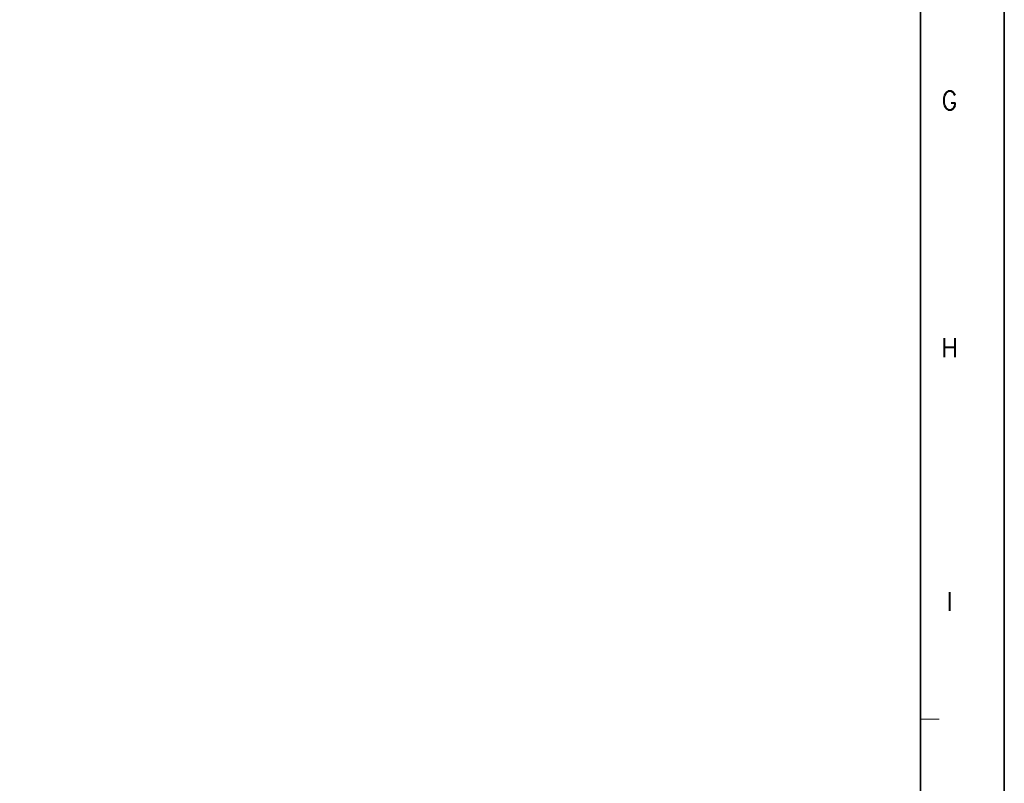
# Model space of a CAD drawing. Header units: millimetres. Extents: x 4065 to 8083, y -652 to 5416.
# Tile 221 of 256: x 5500 to 5593, y 4175 to 4246. Entities that reach past the tile are written whole.
import ezdxf
from ezdxf.enums import TextEntityAlignment as Align

# ---------------------------------------------------------------- set-up
doc = ezdxf.new("R2010")
doc.units = ezdxf.units.MM
doc.header["$LTSCALE"] = 0.8
doc.layers.get('0').update_dxf_attribs({"linetype": 'CONTINUOUS', "lineweight": 0})
doc.styles.get("Standard").update_dxf_attribs({"font": 'romans.shx', "width": 0.8, "oblique": 5, "bigfont": 'whgtxt.shx'})

msp = doc.modelspace()

# ---------------------------------------------------------------- linework, layer by layer
at = {"color": 7, "linetype": 'Continuous', "lineweight": 35}
msp.add_line((5585.021, 4110.143), (5585.021, 4391.928), dxfattribs=at)
at = {"color": 7, "linetype": 'Continuous'}
msp.add_line((5585.021, 4180.589), (5586.78, 4180.589), dxfattribs=at)
at = {"color": 7, "linetype": 'Continuous', "lineweight": 35}
msp.add_lwpolyline([(5172.917, 4399.536), (5172.917, 4102.536), (5592.917, 4102.536), (5592.917, 4399.536)], close=True, dxfattribs=at)

# ---------------------------------------------------------------- texts
at = {"color": 7, "linetype": 'Continuous', "width": 0.933333}
for s, p in [('G', (5587.75, 4238.825)), ('H', (5587.75, 4215.562)), ('I', (5587.75, 4191.656))]:
    msp.add_text(s, height=1.759, dxfattribs=at).set_placement(p, align=Align.MIDDLE_CENTER)

doc.saveas('drawing.dxf')
